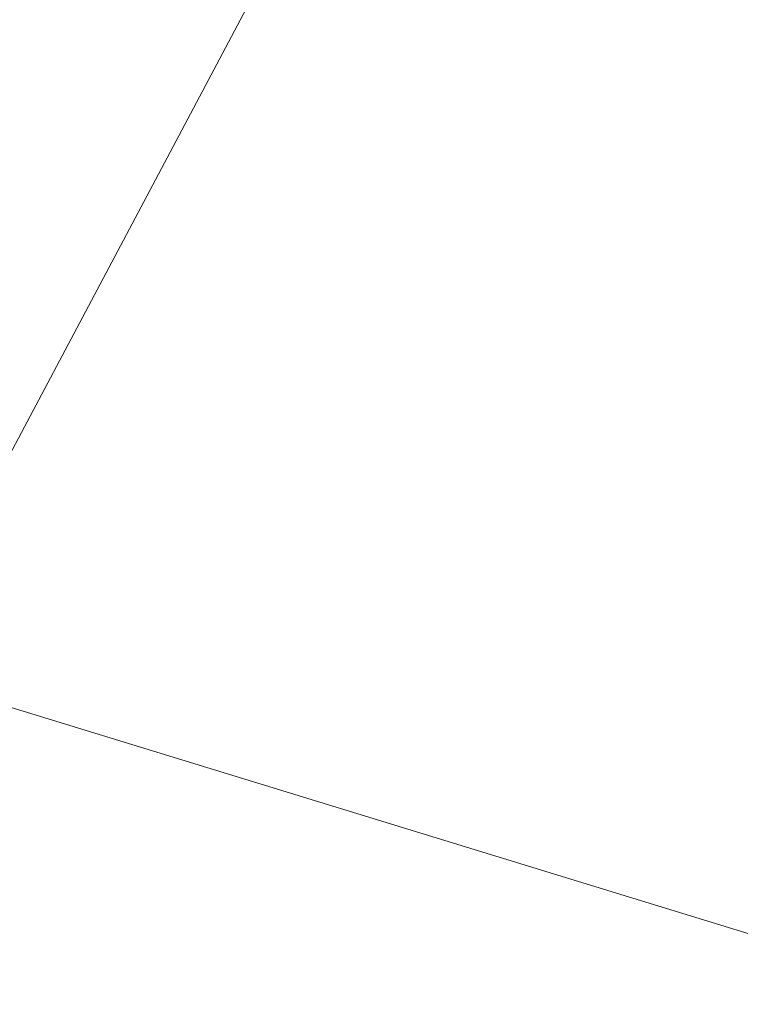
# Model space of a CAD drawing. Header units: millimetres. Extents: x -2220 to 52371, y -4077 to 6953.
# Tile 148 of 256: x 11704 to 13205, y 1021 to 3073. Entities that reach past the tile are written whole.
import ezdxf

# ---------------------------------------------------------------- set-up
doc = ezdxf.new("R2010")
doc.units = ezdxf.units.MM
doc.header["$MEASUREMENT"] = 0
doc.layers.add('12_FAÇ_Façana', color=7, linetype='Continuous')
doc.layers.add('Nuevo_14_PAV_Soft Light Grey 0554', color=7, linetype='Continuous')
doc.layers.add('12_FAÇ_Façana_Pluma_Nº__47', color=7, linetype='Continuous', lineweight=20)
doc.layers.add('Nuevo_14_PAV_Soft Light Grey 0554_Pluma_Nº__89', color=7, linetype='Continuous', lineweight=5)

# ---------------------------------------------------------------- blocks, each defined once
blk = doc.blocks.new('Elem Sección_53_1')
at = {"layer": '12_FAÇ_Façana_Pluma_Nº__47', "color": 7, "linetype": 'Continuous', "lineweight": 20}
blk.add_line((13730, 6028.4), (11470.9, 1765.7), dxfattribs=at)
blk = doc.blocks.new('Elem Sección_116_1')
at = {"layer": 'Nuevo_14_PAV_Soft Light Grey 0554_Pluma_Nº__89', "color": 7, "linetype": 'Continuous', "lineweight": 5}
blk.add_line((13703.4, 1020.7), (11443.2, 1714.3), dxfattribs=at)

msp = doc.modelspace()

# ---------------------------------------------------------------- block references
at = {"layer": '12_FAÇ_Façana', "lineweight": 0}
msp.add_blockref('Elem Sección_53_1', (0, 0), dxfattribs=at)
at = {"layer": 'Nuevo_14_PAV_Soft Light Grey 0554', "lineweight": 0}
msp.add_blockref('Elem Sección_116_1', (0, 0), dxfattribs=at)

doc.saveas('drawing.dxf')
